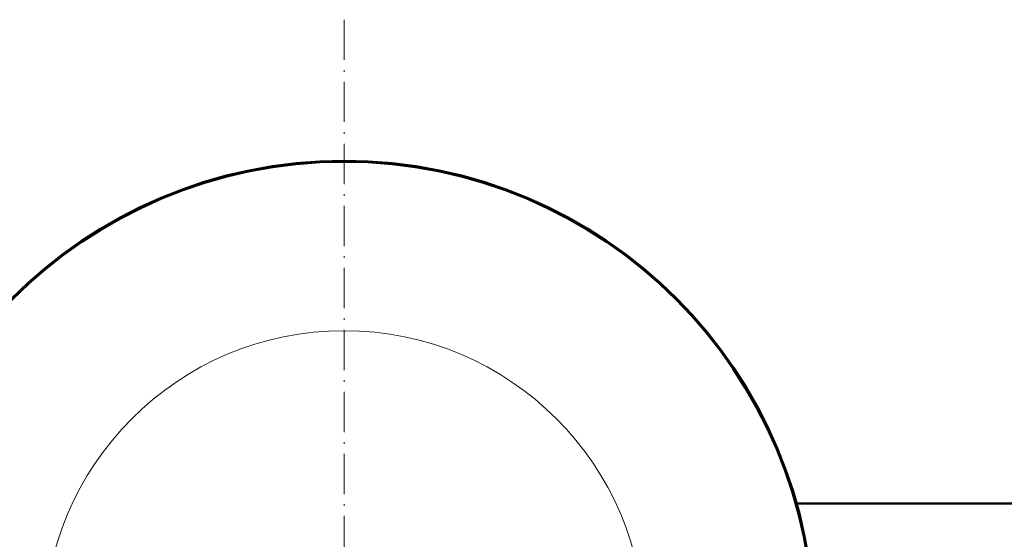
# Model space of a CAD drawing. Extents: x -1358 to 1757, y -1552 to 637.
# Tile 36 of 98: x 40 to 334, y -738 to -583. Entities that reach past the tile are written whole.
import ezdxf

# ---------------------------------------------------------------- set-up
doc = ezdxf.new("R2010")
doc.units = 0
doc.linetypes.add('DASHDOT', pattern=[18.5, 12, -3, 0.5, -3])

msp = doc.modelspace()

# ---------------------------------------------------------------- linework, layer by layer
at = {"color": 7, "linetype": 'DASHDOT', "lineweight": 18}
msp.add_line((136.79, -582.89), (136.79, -947.59), dxfattribs=at)
at = {"color": 7, "lineweight": 50}
msp.add_line((271.8, -727.19), (416.79, -727.19), dxfattribs=at)
msp.add_circle((136.79, -765.24), 140, dxfattribs=at)
at = {"color": 7, "lineweight": 18}
msp.add_circle((136.79, -765.24), 89.6, dxfattribs=at)
at = {"color": 7, "lineweight": 50}
for start, end in [(90, 270), (270, 90)]:
    msp.add_arc((136.79, -765.24), 140.27, start, end, dxfattribs=at)

doc.saveas('drawing.dxf')
